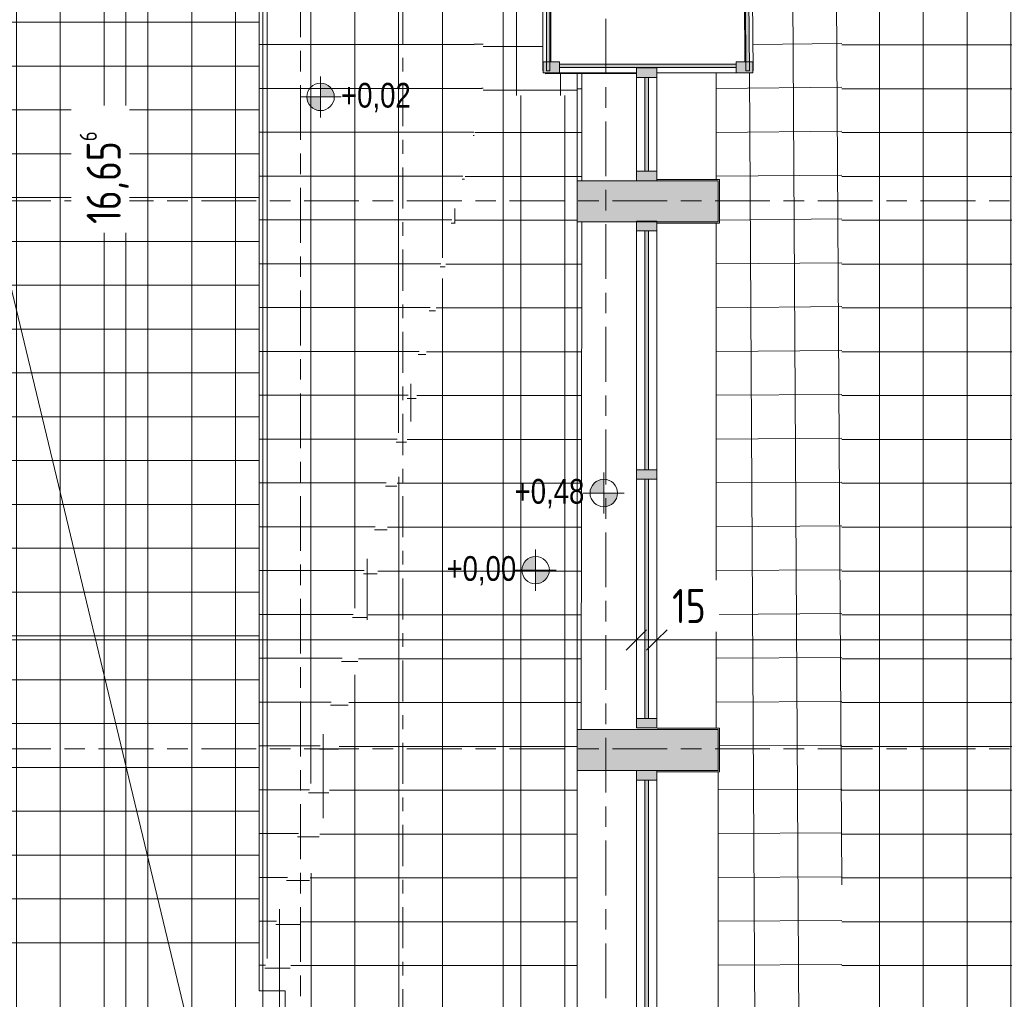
# Model space of a CAD drawing. Header units: metres. Extents: x 2 to 165, y -54 to 869.
# Tile 48 of 106: x 52 to 59, y -10 to -3. Entities that reach past the tile are written whole.
import ezdxf

# ---------------------------------------------------------------- set-up
doc = ezdxf.new("R2010")
doc.units = ezdxf.units.M
doc.linetypes.add('_Rasterlinie_', pattern=[0.75, 0.4, -0.1, 0.15, -0.1])
doc.linetypes.add('_Schnittlinie_', pattern=[0.6, 0.3, -0.1, 0.1, -0.1])
for name, color, linetype, lineweight in [('A_Bem', 7, 'Continuous', 5), ('A_Bem-100', 7, 'Continuous', 5), ('A_Fassade', 113, 'Continuous', 5), ('A_Geschossdecken', 7, 'Continuous', 5), ('A_Geschossdecken_Oberflächenschraffur', 7, 'Continuous', 5), ('A_Hoehenkoten', 124, 'Continuous', 5), ('A_Linien', 5, 'Continuous', 9), ('A_Raster', 128, 'Continuous', 5), ('A_Symbol-S_A', 172, 'Continuous', 5), ('A_Wand', 244, 'Continuous', 5)]:
    doc.layers.add(name, color=color, linetype=linetype, lineweight=lineweight)
doc.styles.add('Arial', font='arial.ttf', dxfattribs={"width": 0.8, "height": 0.18})
doc.styles.add('ISOCPEUR', font='isocpeur.ttf', dxfattribs={"width": 0.8, "height": 0.25})
doc.dimstyles.new('BLB-Standard_2_5_Aussen_maskiert_1', dxfattribs={"dimscale": 0.3048, "dimtxt": 0.248995, "dimasz": 0.492126, "dimexe": 1.32874, "dimexo": 0.0625, "dimgap": 0.032808, "dimtad": 1, "dimrnd": 0.001, "dimzin": 0, "dimdsep": 46, "dimtxsty": 'ISOCPEUR', "dimblk1": 'OBLIQUE', "dimblk2": 'OBLIQUE', "dimsah": 1, "dimcen": 0.09, "dimdle": 0.164042, "dimazin": 0, "dimtfac": 1, "dimtdec": 4, "dimtix": 1, "dimtmove": 0, "dimatfit": 3, "dimfxl": 1.32874, "dimfxlon": 1, "dimtvp": 1, "dimtfill": 1, "dimtolj": 1, "dimtzin": 0, "dimarcsym": 2})
doc.dimstyles.new('BLB-Standard_2_5_Aussen_maskiert_2', dxfattribs={"dimscale": 0.3048, "dimtxt": 0.248995, "dimasz": 0.492126, "dimexe": 1.32874, "dimexo": 0.0625, "dimgap": 0.032808, "dimtad": 1, "dimdec": 1, "dimlfac": 100, "dimrnd": 0.1, "dimdsep": 46, "dimtxsty": 'ISOCPEUR', "dimblk1": 'OBLIQUE', "dimblk2": 'OBLIQUE', "dimsah": 1, "dimcen": 0.09, "dimdle": 0.164042, "dimazin": 0, "dimtfac": 1, "dimtdec": 4, "dimtix": 1, "dimtmove": 2, "dimatfit": 3, "dimfxl": 1.32874, "dimfxlon": 1, "dimtvp": 1, "dimtfill": 1, "dimtolj": 1, "dimtzin": 0, "dimarcsym": 2})
pattern_1 = [(0, (56.97275, 0.014), (0, 0.32), []), (90, (56.97275, 0.014), (-0.32, 2e-17), [])]
pattern_2 = [(0, (56.97275, 0.166), (0, 0.32), []), (90, (56.97275, 0.166), (-0.32, 2e-17), [])]
pattern_3 = [(0, (57.13075, 0), (0, 0.32), []), (90, (57.13075, 0), (-0.319, 2e-17), [])]
pattern_4 = [(0, (56.97275, -0.02), (0, 0.32), []), (90, (56.97275, -0.02), (-0.32, 2e-17), [])]
pattern_5 = [(0.002, (56.88275, 0.003), (-1.1e-05, 0.32), []), (90, (56.88275, 0.003), (-0.32, 2e-17), [])]
pattern_6 = [(0, (56.88375, 0), (0, 0.32), []), (90, (56.88375, 0), (-0.32, 2e-17), [])]
pattern_7 = [(0.003, (56.90375, 0.006), (-1.7e-05, 0.32), []), (90, (56.90375, 0.006), (-0.32, 2e-17), [])]
pattern_8 = [(0, (57.04675, 0), (0, 0.32), []), (90, (57.04675, 0), (-0.32, 2e-17), [])]
pattern_9 = [(0, (56.83275, 0), (0, 0.32), []), (90, (56.83275, 0), (-0.32, 2e-17), [])]
pattern_10 = [(0, (56.97975, -0.001), (0, 0.32), []), (90, (56.97975, -0.001), (-0.32, 2e-17), [])]
pattern_11 = [(0, (56.87175, 0), (0, 0.32), []), (90, (56.87175, 0), (-0.32, 2e-17), [])]
pattern_12 = [(0, (56.87275, 0), (0, 0.32), []), (90, (56.87275, 0), (-0.32, 2e-17), [])]

# ---------------------------------------------------------------- blocks, each defined once
blk = doc.blocks.new('FP_7-AB- E0-  OK FFB')
at = {"layer": 'A_Geschossdecken_Oberflächenschraffur'}
for p, q in [((-1.4688, -3.2478), (-1.4689, -1.0146)), ((-1.4688, -3.2478), (-1.4689, -1.0146)), ((-1.7136, -2.8903), (-1.2779, -2.8903)), ((-1.7136, -2.8903), (-1.2779, -2.8903)), ((-1.1491, -3.2478), (-1.1491, -3.0904)), ((-1.1491, -3.2478), (-1.1491, -3.0904)), ((-1.7136, -3.2103), (-1.0281, -3.2103)), ((-1.7136, -3.2103), (-1.0281, -3.2103))]:
    blk.add_line(p, q, dxfattribs=at)
blk = doc.blocks.new('System Panel - Glazed center-8069933-AB- E0-  OK FFB')
at = {"layer": 'A_Fassade', "lineweight": 9}
blk.add_hatch(color=253, dxfattribs=at).paths.add_polyline_path([(0.3424, 0.0125), (-0.3424, 0.0125), (-0.3424, -0.0125), (0.3424, -0.0125)], flags=0)
at = {"layer": 'A_Fassade', "color": 250, "lineweight": 9}
for p, q in [((0.3424, 0.0125), (-0.3424, 0.0125)), ((-0.3424, 0.0125), (-0.3424, -0.0125)), ((0.3424, -0.0125), (0.3424, 0.0125)), ((-0.3424, -0.0125), (0.3424, -0.0125))]:
    blk.add_line(p, q, dxfattribs=at)
blk = doc.blocks.new('Rectangular Mullion - 70mm x 160mm-8069836-AB- E0-  OK FFB')
at = {"layer": 'A_Fassade', "lineweight": 9}
blk.add_hatch(color=253, dxfattribs=at).paths.add_polyline_path([(0, -0.075), (-0.07, -0.075), (-0.07, 0.075), (0, 0.075), (0, 0.0607)], flags=0)
at = {"layer": 'A_Fassade', "color": 250, "lineweight": 9}
for p, q in [((-0.07, 0.075), (0, 0.075)), ((-0.07, -0.075), (-0.07, 0.075)), ((0, 0.075), (0, -0.075)), ((0, -0.075), (-0.07, -0.075))]:
    blk.add_line(p, q, dxfattribs=at)
blk = doc.blocks.new('Rectangular Mullion - 70mm x 160mm-8069837-AB- E0-  OK FFB')
at = {"layer": 'A_Fassade', "lineweight": 9}
blk.add_hatch(color=253, dxfattribs=at).paths.add_polyline_path([(-0.07, 0.075), (-0.07, -0.075), (0, -0.075), (0, 0.075)], flags=0)
at = {"layer": 'A_Fassade', "color": 250, "lineweight": 9}
for p, q in [((0, 0.075), (-0.07, 0.075)), ((-0.07, 0.075), (-0.07, -0.075)), ((0, -0.075), (0, 0.075)), ((-0.07, -0.075), (0, -0.075))]:
    blk.add_line(p, q, dxfattribs=at)
blk = doc.blocks.new('Rectangular Mullion - 70mm x 160mm-8069936-AB- E0-  OK FFB')
at = {"layer": 'A_Fassade', "color": 250, "lineweight": 9}
for p, q in [((-0.5944, -3.8017), (-0.5944, -3.1169)), ((-0.4444, -3.1169), (-0.4444, -3.8017))]:
    blk.add_line(p, q, dxfattribs=at)
blk = doc.blocks.new('System Panel - Glazed center-8069937-AB- E0-  OK FFB')
at = {"layer": 'A_Fassade', "lineweight": 9}
blk.add_hatch(color=253, dxfattribs=at).paths.add_polyline_path([(0.8725, 0.0125), (-0.8725, 0.0125), (-0.8725, -0.0125), (0.8725, -0.0125)], flags=0)
at = {"layer": 'A_Fassade', "color": 250, "lineweight": 9}
for p, q in [((0.8725, 0.0125), (-0.8725, 0.0125)), ((-0.8725, 0.0125), (-0.8725, -0.0125)), ((0.8725, -0.0125), (0.8725, 0.0125)), ((-0.8725, -0.0125), (0.8725, -0.0125))]:
    blk.add_line(p, q, dxfattribs=at)
blk = doc.blocks.new('Rectangular Mullion - 70mm x 160mm-8069826-AB- E0-  OK FFB')
at = {"layer": 'A_Fassade', "lineweight": 9}
blk.add_hatch(color=253, dxfattribs=at).paths.add_polyline_path([(0, -0.075), (-0.07, -0.075), (-0.07, 0.075), (0, 0.075), (0, 0.0607)], flags=0)
at = {"layer": 'A_Fassade', "color": 250, "lineweight": 9}
for p, q in [((-0.07, 0.075), (0, 0.075)), ((-0.07, -0.075), (-0.07, 0.075)), ((0, 0.075), (0, -0.075)), ((0, -0.075), (-0.07, -0.075))]:
    blk.add_line(p, q, dxfattribs=at)
blk = doc.blocks.new('Rectangular Mullion - 70mm x 160mm-8069827-AB- E0-  OK FFB')
at = {"layer": 'A_Fassade', "lineweight": 9}
blk.add_hatch(color=253, dxfattribs=at).paths.add_polyline_path([(-0.07, -0.075), (0, -0.075), (0, 0.075), (-0.07, 0.075), (-0.07, 0.0607)], flags=0)
at = {"layer": 'A_Fassade', "color": 250, "lineweight": 9}
for p, q in [((0, 0.075), (-0.07, 0.075)), ((-0.07, 0.075), (-0.07, -0.075)), ((0, -0.075), (0, 0.075)), ((-0.07, -0.075), (0, -0.075))]:
    blk.add_line(p, q, dxfattribs=at)
blk = doc.blocks.new('Rectangular Mullion - 70mm x 160mm-8069829-AB- E0-  OK FFB')
at = {"layer": 'A_Fassade', "color": 250, "lineweight": 9}
for p, q in [((-0.5944, 0.2066), (-0.5944, 1.9516)), ((-0.4444, 1.9516), (-0.4444, 0.2066))]:
    blk.add_line(p, q, dxfattribs=at)
blk = doc.blocks.new('Rectangular Mullion - 70mm x 160mm-8069830-AB- E0-  OK FFB')
at = {"layer": 'A_Fassade', "lineweight": 9}
blk.add_hatch(color=253, dxfattribs=at).paths.add_polyline_path([(0.035, -0.075), (-0.035, -0.075), (-0.035, 0.075), (0.035, 0.075), (0.035, 0.0607)], flags=0)
at = {"layer": 'A_Fassade', "color": 250, "lineweight": 9}
for p, q in [((-0.035, 0.075), (0.035, 0.075)), ((-0.035, -0.075), (-0.035, 0.075)), ((0.035, 0.075), (0.035, -0.075)), ((0.035, -0.075), (-0.035, -0.075))]:
    blk.add_line(p, q, dxfattribs=at)
blk = doc.blocks.new('Rectangular Mullion - 70mm x 160mm-8069832-AB- E0-  OK FFB')
at = {"layer": 'A_Fassade', "color": 250, "lineweight": 9}
for p, q in [((-0.5944, 2.0216), (-0.5944, 3.7666)), ((-0.4444, 3.7666), (-0.4444, 2.0216))]:
    blk.add_line(p, q, dxfattribs=at)
blk = doc.blocks.new('Rectangular Mullion - 80mm x 120mm-8070340-AB- E0-  OK FFB')
at = {"layer": 'A_Fassade', "lineweight": 9}
blk.add_hatch(color=253, dxfattribs=at).paths.add_polyline_path([(0, -0.0125), (0, 0.0675), (-0.12, 0.0675), (-0.12, -0.0125)], flags=0)
at = {"layer": 'A_Fassade', "color": 250, "lineweight": 9}
for p, q in [((0, 0.0675), (-0.12, 0.0675)), ((-0.12, 0.0675), (-0.12, -0.0125)), ((0, -0.0125), (0, 0.0675)), ((-0.12, -0.0125), (0, -0.0125))]:
    blk.add_line(p, q, dxfattribs=at)
blk = doc.blocks.new('System Panel - Glazed-8070346-AB- E0-  OK FFB')
at = {"layer": 'A_Fassade', "lineweight": 9}
blk.add_hatch(color=253, dxfattribs=at).paths.add_polyline_path([(1.0541, -0.0495), (1.0541, -0.0245), (-1.0541, -0.0245), (-1.0541, -0.0495)], flags=0)
at = {"layer": 'A_Fassade', "color": 250, "lineweight": 9}
for p, q in [((1.0541, -0.0245), (-1.0541, -0.0245)), ((-1.0541, -0.0245), (-1.0541, -0.0495)), ((-1.0541, -0.0495), (1.0541, -0.0495)), ((1.0541, -0.0495), (1.0541, -0.0245))]:
    blk.add_line(p, q, dxfattribs=at)
blk = doc.blocks.new('System Panel - Glazed-8070347-AB- E0-  OK FFB')
at = {"layer": 'A_Fassade', "lineweight": 9}
blk.add_hatch(color=253, dxfattribs=at).paths.add_polyline_path([(-0.6452, -0.0245), (-0.6452, -0.0495), (0.6452, -0.0495), (0.6452, -0.0245), (0.0699, -0.0245)], flags=0)
at = {"layer": 'A_Fassade', "color": 250, "lineweight": 9}
for p, q in [((0.6452, -0.0245), (-0.6452, -0.0245)), ((-0.6452, -0.0245), (-0.6452, -0.0495)), ((-0.6452, -0.0495), (0.6452, -0.0495)), ((0.6452, -0.0495), (0.6452, -0.0245))]:
    blk.add_line(p, q, dxfattribs=at)
blk = doc.blocks.new('Rectangular Mullion - 80mm x 120mm-8070349-AB- E0-  OK FFB')
at = {"layer": 'A_Fassade', "lineweight": 9}
blk.add_hatch(color=253, dxfattribs=at).paths.add_polyline_path([(-0.12, -0.0125), (-0.12, 0.0675), (0, 0.0675), (0, -0.0125)], flags=0)
at = {"layer": 'A_Fassade', "color": 250, "lineweight": 9}
for p, q in [((-0.12, 0.0675), (0, 0.0675)), ((-0.12, -0.0125), (-0.12, 0.0675)), ((0, 0.0675), (0, -0.0125)), ((0, -0.0125), (-0.12, -0.0125))]:
    blk.add_line(p, q, dxfattribs=at)
blk = doc.blocks.new('System Panel - Glazed-8070350-AB- E0-  OK FFB')
at = {"layer": 'A_Fassade', "lineweight": 9}
blk.add_hatch(color=253, dxfattribs=at).paths.add_polyline_path([(-1.0494, -0.0495), (1.0494, -0.0495), (1.0494, -0.0245), (-1.0494, -0.0245)], flags=0)
at = {"layer": 'A_Fassade', "color": 250, "lineweight": 9}
for p, q in [((1.0494, -0.0245), (-1.0494, -0.0245)), ((-1.0494, -0.0245), (-1.0494, -0.0495)), ((-1.0494, -0.0495), (1.0494, -0.0495)), ((1.0494, -0.0495), (1.0494, -0.0245))]:
    blk.add_line(p, q, dxfattribs=at)
blk = doc.blocks.new('Rectangular Mullion - 60mm x 60mm-8070351-AB- E0-  OK FFB')
at = {"layer": 'A_Fassade', "color": 250, "lineweight": 9}
for p, q in [((0.242, -0.9613), (0.2445, -0.9612)), ((0.2445, -0.9612), (0.2574, -3.0694)), ((0.197, -3.0019), (0.1849, -1.0291)), ((0.2574, -3.0694), (0.2549, -3.0694))]:
    blk.add_line(p, q, dxfattribs=at)
blk = doc.blocks.new('Rectangular Mullion - 60mm x 60mm 2-8070352-AB- E0-  OK FFB')
at = {"layer": 'A_Fassade', "color": 250, "lineweight": 9}
for p, q in [((-0.5944, -3.0819), (-1.1554, -3.0819)), ((0.1349, -3.0819), (-0.4444, -3.0819))]:
    blk.add_line(p, q, dxfattribs=at)
blk = doc.blocks.new('Rectangular Mullion - 60mm x 60mm-8070353-AB- E0-  OK FFB')
at = {"layer": 'A_Fassade', "color": 250, "lineweight": 9}
for p, q in [((-1.2779, -0.9706), (-1.2754, -0.9706)), ((-1.2779, -3.0694), (-1.2779, -0.9706)), ((-1.2179, -1.0377), (-1.2179, -3.0019)), ((-1.2754, -3.0694), (-1.2779, -3.0694))]:
    blk.add_line(p, q, dxfattribs=at)
blk = doc.blocks.new('FP_60-AB- E0-  OK FFB')
at = {"layer": 'A_Geschossdecken_Oberflächenschraffur'}
for p, q in [((0.9051, -9.0106), (0.8581, -1.0057)), ((0.9051, -9.0106), (0.8581, -1.0057)), ((0.615, -14.0569), (0.5384, -1.0095)), ((0.615, -14.0569), (0.5384, -1.0095)), ((0.2562, -2.8753), (0.9051, -2.8688)), ((0.2562, -2.8753), (0.9051, -2.8688)), ((0.2952, -14.0569), (0.2308, -3.0822)), ((0.2952, -14.0569), (0.2308, -3.0822)), ((-0.0127, -3.1979), (0.9051, -3.1889)), ((-0.0127, -3.1979), (0.9051, -3.1889)), ((-0.0127, -3.5179), (0.9051, -3.5091)), ((-0.0127, -3.5179), (0.9051, -3.5091)), ((-0.0127, -3.8378), (0.9051, -3.8293)), ((-0.0127, -3.8378), (0.9051, -3.8293)), ((0.0123, -4.1575), (0.9051, -4.1495)), ((0.0123, -4.1575), (0.9051, -4.1495)), ((-0.0127, -4.4776), (0.9051, -4.4697)), ((-0.0127, -4.4776), (0.9051, -4.4697)), ((-0.0127, -4.7975), (0.9051, -4.7898)), ((-0.0127, -4.7975), (0.9051, -4.7898)), ((-0.0127, -5.1174), (0.9051, -5.11)), ((-0.0127, -5.1174), (0.9051, -5.11)), ((-0.0127, -5.4373), (0.9051, -5.4302)), ((-0.0127, -5.4373), (0.9051, -5.4302)), ((-0.0127, -5.7572), (0.9051, -5.7504)), ((-0.0127, -5.7572), (0.9051, -5.7504)), ((-0.0127, -6.0772), (0.9051, -6.0705)), ((-0.0127, -6.0772), (0.9051, -6.0705)), ((-0.0127, -6.3971), (0.9051, -6.3907)), ((-0.0127, -6.3971), (0.9051, -6.3907)), ((-0.0127, -6.717), (0.9051, -6.7109)), ((-0.0127, -6.717), (0.9051, -6.7109)), ((-0.0127, -7.0369), (0.9051, -7.0311)), ((-0.0127, -7.0369), (0.9051, -7.0311)), ((-0.0127, -7.3568), (0.9051, -7.3513)), ((-0.0127, -7.3568), (0.9051, -7.3513)), ((-0.0127, -7.6767), (0.9051, -7.6714)), ((-0.0127, -7.6767), (0.9051, -7.6714)), ((0.0123, -7.9965), (0.9051, -7.9916)), ((0.0123, -7.9965), (0.9051, -7.9916)), ((0.0023, -8.3165), (0.9051, -8.3118)), ((0.0023, -8.3165), (0.9051, -8.3118)), ((0.0023, -8.6364), (0.9051, -8.632)), ((0.0023, -8.6364), (0.9051, -8.632)), ((0.0023, -8.9563), (0.9051, -8.9521)), ((0.0023, -8.9563), (0.9051, -8.9521)), ((0.0023, -9.2762), (0.9051, -9.2723)), ((0.0023, -9.2762), (0.9051, -9.2723)), ((0.0023, -9.5961), (0.9051, -9.5925)), ((0.0023, -9.5961), (0.9051, -9.5925))]:
    blk.add_line(p, q, dxfattribs=at)
blk = doc.blocks.new('Höhenkoten - Kreuz gefüllt-6114407-AB- E0-  OK FFB')
at = {"layer": 'A_Hoehenkoten'}
h = blk.add_hatch(color=256, dxfattribs=at)
edge = h.paths.add_edge_path(flags=0)
edge.add_line((0.001, 0.0014), (0, 0.0014))
edge.add_line((0, 0.0014), (0, 0.0024))
edge.add_arc((0, 0.0014), 0.001, 0, 90, ccw=False)
h = blk.add_hatch(color=256, dxfattribs=at)
edge = h.paths.add_edge_path(flags=0)
edge.add_line((-0.001, 0.0014), (0, 0.0014))
edge.add_line((0, 0.0014), (0, 0.0004))
edge.add_arc((0, 0.0014), 0.001, 180, 270, ccw=False)
for p, q in [((0, 0.0029), (0, -0.0001)), ((0, 0.0014), (0, 0.0024)), ((0, 0.0024), (0, 0.0014)), ((0, 0.0024), (0, 0.0014)), ((0, 0.0014), (0, 0.0024)), ((-0.0015, 0.0014), (0.0015, 0.0014)), ((-0.001, 0.0014), (0, 0.0014)), ((0, 0.0014), (-0.001, 0.0014)), ((0, 0.0014), (-0.001, 0.0014)), ((-0.001, 0.0014), (0, 0.0014)), ((0.001, 0.0014), (0, 0.0014)), ((0, 0.0014), (0, 0.0004)), ((0, 0.0004), (0, 0.0014)), ((0, 0.0014), (0.001, 0.0014)), ((0, 0.0014), (0.001, 0.0014)), ((0.001, 0.0014), (0, 0.0014)), ((0, 0.0014), (0, 0.0004)), ((0, 0.0004), (0, 0.0014))]:
    blk.add_line(p, q, dxfattribs=at)
for start, end in [(90, 180), (90, 180), (360, 90), (360, 90), (180, 270), (180, 270), (270, 0), (270, 360)]:
    blk.add_arc((0, 0.0014), 0.001, start, end, dxfattribs=at)
blk = doc.blocks.new('DIMBLOCK159-AB- E0-  OK FFB')
at = {"layer": 'A_Bem-100', "lineweight": 9}
for p, q in [((52.6516, 4.4755), (52.5766, 4.5505)), ((52.6516, 4.4755), (52.7266, 4.4005)), ((52.6516, -12.1806), (52.5766, -12.1056)), ((52.6516, -12.1806), (52.7266, -12.2556))]:
    blk.add_line(p, q, dxfattribs=at)
at = {"layer": 'A_Bem-100'}
for p, q in [((53.0566, 4.4755), (52.2466, 4.4755)), ((52.6516, 4.4755), (52.6516, -12.1806)), ((52.6516, 4.4755), (53.0566, 4.4755)), ((53.0566, -12.1806), (52.2466, -12.1806)), ((52.6516, -12.1806), (53.0566, -12.1806))]:
    blk.add_line(p, q, dxfattribs=at)
at = {"layer": 'A_Bem-100', "color": 0, "insert": (52.315, -4.1862), "char_height": 0.25, "width": 0.800716, "attachment_point": 1, "rotation": 90, "line_spacing_factor": 1.149209, "style": 'ISOCPEUR', "bg_fill": 3, "box_fill_scale": 1.25, "bg_fill_color": 256, "bg_fill_true_color": 13158600, "bg_fill_transparency": 0}
blk.add_mtext('16,65\\A2\\H0.5x;\\S6^  ;\\H2x;', dxfattribs=at)
blk = doc.blocks.new('_Oblique')
at = {"color": 0, "linetype": 'ByBlock', "lineweight": -2}
blk.add_line((-0.5, -0.5), (0.5, 0.5), dxfattribs=at)
blk = doc.blocks.new('DIMBLOCK164-AB- E0-  OK FFB')
at = {"layer": 'A_Bem-100'}
for p, q in [((43.3169, -6.8183), (43.3169, -7.6283)), ((43.3169, -7.2233), (43.3169, -6.8183)), ((56.3783, -6.8183), (56.3783, -7.6283)), ((56.3783, -7.2233), (56.3783, -6.8183)), ((43.3169, -7.2233), (56.3783, -7.2233))]:
    blk.add_line(p, q, dxfattribs=at)
at = {"layer": 'A_Bem-100', "lineweight": 9}
for p, q in [((43.3169, -7.2233), (43.3919, -7.1483)), ((56.3783, -7.2233), (56.4533, -7.1483)), ((43.3169, -7.2233), (43.2419, -7.2983)), ((56.3783, -7.2233), (56.3033, -7.2983))]:
    blk.add_line(p, q, dxfattribs=at)
at = {"layer": 'A_Bem-100', "color": 0, "insert": (49.5264, -6.8867), "char_height": 0.25, "width": 0.770839, "attachment_point": 1, "line_spacing_factor": 1.149209, "style": 'ISOCPEUR', "bg_fill": 3, "box_fill_scale": 1.25, "bg_fill_color": 256, "bg_fill_true_color": 13158600, "bg_fill_transparency": 0}
blk.add_mtext('13,06\\A2\\H0.5x;\\S1^  ;\\H2x;', dxfattribs=at)
blk = doc.blocks.new('DIMBLOCK165-AB- E0-  OK FFB')
at = {"layer": 'A_Bem-100'}
for p, q in [((56.3783, -6.8183), (56.3783, -7.6283)), ((56.3783, -7.2233), (56.3783, -6.8183)), ((56.5283, -6.8183), (56.5283, -7.6283)), ((56.5283, -7.2233), (56.5283, -6.8183)), ((56.3783, -7.2233), (56.5283, -7.2233))]:
    blk.add_line(p, q, dxfattribs=at)
at = {"layer": 'A_Bem-100', "lineweight": 9}
for p, q in [((56.3783, -7.2233), (56.4533, -7.1483)), ((56.5283, -7.2233), (56.6033, -7.1483)), ((56.3783, -7.2233), (56.3033, -7.2983)), ((56.5283, -7.2233), (56.4533, -7.2983))]:
    blk.add_line(p, q, dxfattribs=at)
at = {"layer": 'A_Bem-100', "color": 0, "insert": (56.6392, -6.8503), "char_height": 0.25, "width": 0.280848, "attachment_point": 1, "line_spacing_factor": 1.149209, "style": 'ISOCPEUR', "bg_fill": 3, "box_fill_scale": 1.25, "bg_fill_color": 256, "bg_fill_true_color": 13158600, "bg_fill_transparency": 0}
blk.add_mtext('15', dxfattribs=at)
blk = doc.blocks.new('DIMBLOCK166-AB- E0-  OK FFB')
at = {"layer": 'A_Bem-100'}
for p, q in [((56.5283, -6.8183), (56.5283, -7.6283)), ((56.5283, -7.2233), (56.5283, -6.8183)), ((79.4442, -6.8183), (79.4442, -7.6283)), ((79.4442, -7.2233), (79.4442, -6.8183)), ((56.5283, -7.2233), (79.4942, -7.2233))]:
    blk.add_line(p, q, dxfattribs=at)
at = {"layer": 'A_Bem-100', "lineweight": 9}
for p, q in [((56.5283, -7.2233), (56.6033, -7.1483)), ((79.4442, -7.2233), (79.5192, -7.1483)), ((56.5283, -7.2233), (56.4533, -7.2983)), ((79.4442, -7.2233), (79.3692, -7.2983))]:
    blk.add_line(p, q, dxfattribs=at)
at = {"layer": 'A_Bem-100', "color": 0, "insert": (67.6526, -6.8867), "char_height": 0.25, "width": 0.800716, "attachment_point": 1, "line_spacing_factor": 1.149209, "style": 'ISOCPEUR', "bg_fill": 3, "box_fill_scale": 1.25, "bg_fill_color": 256, "bg_fill_true_color": 13158600, "bg_fill_transparency": 0}
blk.add_mtext('22,91\\A2\\H0.5x;\\S6^  ;\\H2x;', dxfattribs=at)
blk = doc.blocks.new('DIMBLOCK167-AB- E0-  OK FFB')
at = {"layer": 'A_Bem-100', "lineweight": 9}
for p, q in [((53.6516, 10.4269), (53.5766, 10.5019)), ((53.6516, 10.4269), (53.7266, 10.3519)), ((53.6516, -14.8934), (53.5766, -14.8184)), ((53.6516, -14.8934), (53.7266, -14.9684))]:
    blk.add_line(p, q, dxfattribs=at)
at = {"layer": 'A_Bem-100'}
for p, q in [((53.2466, 10.4269), (54.0566, 10.4269)), ((53.6516, 10.4269), (53.2466, 10.4269)), ((53.6516, -14.9434), (53.6516, 10.4769)), ((53.2466, -14.8934), (54.0566, -14.8934)), ((53.6516, -14.8934), (53.2466, -14.8934))]:
    blk.add_line(p, q, dxfattribs=at)
at = {"layer": 'A_Bem-100', "color": 0, "insert": (53.315, -2.542), "char_height": 0.25, "width": 0.740961, "attachment_point": 1, "rotation": 90, "line_spacing_factor": 1.149209, "style": 'ISOCPEUR', "bg_fill": 3, "box_fill_scale": 1.25, "bg_fill_color": 256, "bg_fill_true_color": 13158600, "bg_fill_transparency": 0}
blk.add_mtext('25,32', dxfattribs=at)

msp = doc.modelspace()

# ---------------------------------------------------------------- hatches: boundary and pattern name
at = {"layer": 'A_Geschossdecken_Oberflächenschraffur'}
h = msp.add_hatch(dxfattribs=at)
h.set_pattern_fill('FP_284', color=256, style=0, pattern_type=2)
h.set_pattern_definition(pattern_10)
h.paths.add_polyline_path([(56.3783, -4.1723), (56.3783, -4.1717), (56.3629, -4.1723)], flags=0)
h.paths.add_polyline_path([(56.4408, -0.1817), (56.4678, -0.1817), (56.468, -0.1717), (56.4038, -0.1717), (56.4038, -0.1817)], flags=0)
h.paths.add_polyline_path([(56.5201, 8.1316), (56.6089, 8.1316), (56.6867, 12.7155), (56.5151, 11.8915), (56.5151, 11.8755), (56.5276, 11.8755), (56.5276, 10.9635), (56.5151, 10.9635), (56.5151, 10.1235), (56.5276, 10.1235), (56.5276, 8.1916), (56.5201, 8.1916)], flags=0)
h.paths.add_polyline_path([(56.5026, 8.1916), (56.5026, 10.1235), (56.4983, 10.1235), (56.48, 8.1916)], flags=0)
h = msp.add_hatch(dxfattribs=at)
h.set_pattern_fill('FP_284', color=256, style=0, pattern_type=2)
h.set_pattern_definition(pattern_10)
h.paths.add_polyline_path([(56.3783, -4.1723), (56.3783, -4.1717), (56.3629, -4.1723)], flags=0)
h.paths.add_polyline_path([(56.4408, -0.1817), (56.4678, -0.1817), (56.468, -0.1717), (56.4038, -0.1717), (56.4038, -0.1817)], flags=0)
h.paths.add_polyline_path([(56.5201, 8.1316), (56.6089, 8.1316), (56.6867, 12.7155), (56.5151, 11.8915), (56.5151, 11.8755), (56.5276, 11.8755), (56.5276, 10.9635), (56.5151, 10.9635), (56.5151, 10.1235), (56.5276, 10.1235), (56.5276, 8.1916), (56.5201, 8.1916)], flags=0)
h.paths.add_polyline_path([(56.5026, 8.1916), (56.5026, 10.1235), (56.4983, 10.1235), (56.48, 8.1916)], flags=0)
h = msp.add_hatch(dxfattribs=at)
h.set_pattern_fill('FP_505', color=256, style=0, pattern_type=2)
h.set_pattern_definition(pattern_12)
h.paths.add_polyline_path([(59.5161, -13.9725), (59.5161, 12.0478), (57.8776, -1.0051), (59.5069, -13.8997)], flags=0)
h = msp.add_hatch(dxfattribs=at)
h.set_pattern_fill('FP_505', color=256, style=0, pattern_type=2)
h.set_pattern_definition(pattern_12)
h.paths.add_polyline_path([(59.5161, -13.9725), (59.5161, 12.0478), (57.8776, -1.0051), (59.5069, -13.8997)], flags=0)
h = msp.add_hatch(dxfattribs=at)
h.set_pattern_fill('FP_278', color=256, style=0, pattern_type=2)
h.set_pattern_definition(pattern_8)
h.paths.add_polyline_path([(55.9451, -13.5774), (56.0623, -12.1745), (55.9451, -12.1745)], flags=0)
h.paths.add_polyline_path([(55.9451, -7.8766), (55.9747, -7.8766), (55.9807, -4.1717), (55.9451, -4.1717), (55.9451, -6.014)], flags=0)
h.paths.add_polyline_path([(56.3159, -4.1722), (56.3159, -4.1717), (55.9807, -4.1717)], flags=0)
h.paths.add_polyline_path([(55.9747, -3.8717), (55.9807, -3.8717), (55.9807, -3.0895), (55.9451, -3.0897), (55.9451, -3.8717)], flags=0)
h.paths.add_polyline_path([(55.9451, -0.2184), (55.9607, -0.1717), (55.9451, -0.1717)], flags=0)
h.paths.add_polyline_path([(56.3159, 3.8299), (56.3159, 3.8316), (55.9733, 3.8316)], flags=0)
h.paths.add_polyline_path([(55.9533, 4.1316), (55.9533, 7.8316), (55.9451, 7.8316), (55.9451, 4.1316)], flags=0)
h.paths.add_polyline_path([(56.3159, 8.1316), (56.3159, 10.4144), (55.9451, 10.4144), (55.9451, 8.1316), (55.9533, 8.1316)], flags=0)
h.paths.add_polyline_path([(55.9451, 10.4944), (56.3159, 10.4944), (56.3159, 11.8932), (55.9451, 11.8964), (55.9451, 11.0686)], flags=0)
h = msp.add_hatch(dxfattribs=at)
h.set_pattern_fill('FP_278', color=256, style=0, pattern_type=2)
h.set_pattern_definition(pattern_8)
h.paths.add_polyline_path([(55.9451, -13.5774), (56.0623, -12.1745), (55.9451, -12.1745)], flags=0)
h.paths.add_polyline_path([(55.9451, -7.8766), (55.9747, -7.8766), (55.9807, -4.1717), (55.9451, -4.1717), (55.9451, -6.014)], flags=0)
h.paths.add_polyline_path([(56.3159, -4.1722), (56.3159, -4.1717), (55.9807, -4.1717)], flags=0)
h.paths.add_polyline_path([(55.9747, -3.8717), (55.9807, -3.8717), (55.9807, -3.0895), (55.9451, -3.0897), (55.9451, -3.8717)], flags=0)
h.paths.add_polyline_path([(55.9451, -0.2184), (55.9607, -0.1717), (55.9451, -0.1717)], flags=0)
h.paths.add_polyline_path([(56.3159, 3.8299), (56.3159, 3.8316), (55.9733, 3.8316)], flags=0)
h.paths.add_polyline_path([(55.9533, 4.1316), (55.9533, 7.8316), (55.9451, 7.8316), (55.9451, 4.1316)], flags=0)
h.paths.add_polyline_path([(56.3159, 8.1316), (56.3159, 10.4144), (55.9451, 10.4144), (55.9451, 8.1316), (55.9533, 8.1316)], flags=0)
h.paths.add_polyline_path([(55.9451, 10.4944), (56.3159, 10.4944), (56.3159, 11.8932), (55.9451, 11.8964), (55.9451, 11.0686)], flags=0)
h = msp.add_hatch(dxfattribs=at)
h.set_pattern_fill('FP_282', color=256, style=0, pattern_type=2)
h.set_pattern_definition(pattern_9)
h.paths.add_polyline_path([(56.3629, -4.1723), (56.3629, -4.1717), (56.3159, -4.1722)], flags=0)
h.paths.add_polyline_path([(56.3783, 3.8296), (56.3783, 3.8316), (56.3159, 3.8316), (56.3159, 3.8299)], flags=0)
h.paths.add_polyline_path([(56.3159, 8.1316), (56.4401, 8.1316), (56.4401, 8.1916), (56.48, 8.1916), (56.4983, 10.1235), (56.4551, 10.1235), (56.4551, 10.9635), (56.5026, 10.9635), (56.5026, 11.8755), (56.4551, 11.8755), (56.454, 11.892), (56.3159, 11.8932), (56.3159, 10.4944), (56.4527, 10.4944), (56.4527, 10.4144), (56.3159, 10.4144), (56.3159, 8.2215)], flags=0)
h = msp.add_hatch(dxfattribs=at)
h.set_pattern_fill('FP_282', color=256, style=0, pattern_type=2)
h.set_pattern_definition(pattern_9)
h.paths.add_polyline_path([(56.3629, -4.1723), (56.3629, -4.1717), (56.3159, -4.1722)], flags=0)
h.paths.add_polyline_path([(56.3783, 3.8296), (56.3783, 3.8316), (56.3159, 3.8316), (56.3159, 3.8299)], flags=0)
h.paths.add_polyline_path([(56.3159, 8.1316), (56.4401, 8.1316), (56.4401, 8.1916), (56.48, 8.1916), (56.4983, 10.1235), (56.4551, 10.1235), (56.4551, 10.9635), (56.5026, 10.9635), (56.5026, 11.8755), (56.4551, 11.8755), (56.454, 11.892), (56.3159, 11.8932), (56.3159, 10.4944), (56.4527, 10.4944), (56.4527, 10.4144), (56.3159, 10.4144), (56.3159, 8.2215)], flags=0)
h = msp.add_hatch(dxfattribs=at)
h.set_pattern_fill('FP_20', color=256, style=0, pattern_type=2)
h.set_pattern_definition(pattern_5)
h.paths.add_polyline_path([(53.6241, -9.7841), (55.2596, -3.2478), (53.6241, 5.9755), (53.6241, -9.5729)], flags=0)
h = msp.add_hatch(dxfattribs=at)
h.set_pattern_fill('FP_20', color=256, style=0, pattern_type=2)
h.set_pattern_definition(pattern_5)
h.paths.add_polyline_path([(53.6241, -9.7841), (55.2596, -3.2478), (53.6241, 5.9755), (53.6241, -9.5729)], flags=0)
h = msp.add_hatch(dxfattribs=at)
h.set_pattern_fill('FP_25', color=256, style=0, pattern_type=2)
h.set_pattern_definition(pattern_7)
h.paths.add_polyline_path([(55.2596, -3.2478), (55.2596, 5.6851), (53.6241, 5.9755), (55.2453, -3.1669)], flags=0)
h = msp.add_hatch(dxfattribs=at)
h.set_pattern_fill('FP_25', color=256, style=0, pattern_type=2)
h.set_pattern_definition(pattern_7)
h.paths.add_polyline_path([(55.2596, -3.2478), (55.2596, 5.6851), (53.6241, 5.9755), (55.2453, -3.1669)], flags=0)
h = msp.add_hatch(dxfattribs=at)
h.set_pattern_fill('FP_3', color=9, style=0, pattern_type=2)
h.set_pattern_definition(pattern_2)
h.paths.add_polyline_path([(53.6241, -9.6991), (53.6241, 4.4755), (45.6141, 4.4755), (45.6141, -9.6991), (53.0247, -9.6991)], flags=0)
h = msp.add_hatch(dxfattribs=at)
h.set_pattern_fill('FP_3', color=9, style=0, pattern_type=2)
h.set_pattern_definition(pattern_2)
h.paths.add_polyline_path([(53.6241, -9.6991), (53.6241, 4.4755), (45.6141, 4.4755), (45.6141, -9.6991), (53.0247, -9.6991)], flags=0)
h = msp.add_hatch(dxfattribs=at)
h.set_pattern_fill('FP_500', color=256, style=0, pattern_type=2)
h.set_pattern_definition(pattern_11)
h.paths.add_polyline_path([(57.8776, -14.0569), (59.5161, -13.9725), (57.8776, -1.0051), (57.8776, -14.055)], flags=0)
h = msp.add_hatch(dxfattribs=at)
h.set_pattern_fill('FP_500', color=256, style=0, pattern_type=2)
h.set_pattern_definition(pattern_11)
h.paths.add_polyline_path([(57.8776, -14.0569), (59.5161, -13.9725), (57.8776, -1.0051), (57.8776, -14.055)], flags=0)
h = msp.add_hatch(dxfattribs=at)
h.set_pattern_fill('FP_19', color=256, style=0, pattern_type=2)
h.set_pattern_definition(pattern_4)
h.paths.add_polyline_path([(53.8141, -9.7841), (55.2596, -3.2478), (53.6241, -9.7841)], flags=0)
h = msp.add_hatch(dxfattribs=at)
h.set_pattern_fill('FP_19', color=256, style=0, pattern_type=2)
h.set_pattern_definition(pattern_4)
h.paths.add_polyline_path([(53.8141, -9.7841), (55.2596, -3.2478), (53.6241, -9.7841)], flags=0)
h = msp.add_hatch(dxfattribs=at)
h.set_pattern_fill('FP_21', color=256, style=0, pattern_type=2)
h.set_pattern_definition(pattern_6)
h.paths.add_polyline_path([(55.2596, -12.1806), (55.2596, -3.2478), (53.8141, -9.7841), (53.8141, -10.5564), (54.8392, -11.7082)], flags=0)
h = msp.add_hatch(dxfattribs=at)
h.set_pattern_fill('FP_21', color=256, style=0, pattern_type=2)
h.set_pattern_definition(pattern_6)
h.paths.add_polyline_path([(55.2596, -12.1806), (55.2596, -3.2478), (53.8141, -9.7841), (53.8141, -10.5564), (54.8392, -11.7082)], flags=0)
h = msp.add_hatch(dxfattribs=at)
h.set_pattern_fill('FP_9', color=256, style=0, pattern_type=2)
h.set_pattern_definition(pattern_3)
h.paths.add_polyline_path([(55.2597, -12.1806), (55.9451, -12.1806), (55.9451, -3.2478), (55.2596, -3.2478), (55.2596, -12.1806)], flags=0)
h = msp.add_hatch(dxfattribs=at)
h.set_pattern_fill('FP_9', color=256, style=0, pattern_type=2)
h.set_pattern_definition(pattern_3)
h.paths.add_polyline_path([(55.2597, -12.1806), (55.9451, -12.1806), (55.9451, -3.2478), (55.2596, -3.2478), (55.2596, -12.1806)], flags=0)
h = msp.add_hatch(dxfattribs=at)
h.set_pattern_fill('FP_2', color=9, style=0, pattern_type=2)
h.set_pattern_definition(pattern_1)
h.paths.add_polyline_path([(45.6168, -12.1806), (52.6027, -12.1806), (53.6241, -11.1685), (53.6241, -10.5564), (53.8141, -10.5564), (53.8141, -9.7841), (53.6241, -9.7841), (53.6241, -9.6991), (45.6141, -9.6991), (45.6141, -9.7797), (45.4041, -9.7797), (45.4041, -10.5534), (45.6141, -10.5534), (45.6141, -12.1806)], flags=0)
h = msp.add_hatch(dxfattribs=at)
h.set_pattern_fill('FP_2', color=9, style=0, pattern_type=2)
h.set_pattern_definition(pattern_1)
h.paths.add_polyline_path([(45.6168, -12.1806), (52.6027, -12.1806), (53.6241, -11.1685), (53.6241, -10.5564), (53.8141, -10.5564), (53.8141, -9.7841), (53.6241, -9.7841), (53.6241, -9.6991), (45.6141, -9.6991), (45.6141, -9.7797), (45.4041, -9.7797), (45.4041, -10.5534), (45.6141, -10.5534), (45.6141, -12.1806)], flags=0)
at = {"layer": 'A_Wand'}
for points in [[(56.9751, -4.1717), (56.9751, -3.8717), (55.9451, -3.8717), (55.9451, -4.1717), (56.3926, -4.1717)], [(56.9751, -8.1766), (56.9751, -7.8766), (55.9451, -7.8766), (55.9451, -8.1766), (56.3926, -8.1766)]]:
    msp.add_hatch(color=8, dxfattribs=at).paths.add_polyline_path(points, flags=0)

# ---------------------------------------------------------------- linework, layer by layer
at = {"layer": 'A_Geschossdecken', "color": 253, "lineweight": 9}
for p, q in [((53.6241, -9.7841), (53.6241, 5.6755)), ((55.7155, -3.0819), (55.7156, -3.0911)), ((55.7156, -3.0911), (56.3783, -3.0871)), ((55.9451, -3.0897), (55.9451, -3.8717)), ((55.9807, -3.0895), (55.9807, -3.8717)), ((56.5283, -3.0862), (57.2106, -3.0822)), ((56.9601, -3.8617), (56.9601, -3.0837)), ((55.9451, -4.1717), (55.9451, -7.8766)), ((55.9807, -4.1717), (55.9747, -7.8766)), ((56.3783, -4.1723), (55.9807, -4.1717)), ((56.9601, -7.8666), (56.9601, -4.1817)), ((55.9451, -8.1766), (55.9451, -11.8745)), ((56.9751, -11.8645), (56.9751, -8.1866)), ((53.8141, -9.7841), (53.6241, -9.7841)), ((53.8141, -10.5564), (53.8141, -9.7841))]:
    msp.add_line(p, q, dxfattribs=at)
at = {"layer": 'A_Linien', "color": 10, "lineweight": 18}
for p, q in [((49.6191, 4.4755), (53.6241, -12.1848)), ((55.4051, 3.9816), (55.4051, -14.1184))]:
    msp.add_line(p, q, dxfattribs=at)
at = {"layer": 'A_Raster', "linetype": '_Rasterlinie_', "lineweight": 9}
for p, q in [((53.9267, -53.073), (53.9267, 37.0621)), ((88.1031, -4.0184), (15.5195, -4.0184)), ((88.1031, -8.0184), (15.5195, -8.0184))]:
    msp.add_line(p, q, dxfattribs=at)
at = {"layer": 'A_Symbol-S_A', "linetype": '_Schnittlinie_', "lineweight": 9}
msp.add_line((54.6744, -32.2734), (54.6744, 28.6584), dxfattribs=at)
at = {"layer": 'A_Wand', "color": 250, "lineweight": 9}
for p, q in [((56.9751, -3.8717), (55.9451, -3.8717)), ((55.9451, -3.8717), (55.9451, -4.1717)), ((56.5283, -3.8617), (56.9851, -3.8617)), ((56.9751, -4.1717), (56.9751, -3.8717)), ((56.9851, -3.8617), (56.9851, -4.1817)), ((55.9451, -4.1717), (56.9751, -4.1717)), ((56.9851, -4.1817), (56.5283, -4.1817)), ((56.9751, -7.8766), (55.9451, -7.8766)), ((55.9451, -7.8766), (55.9451, -8.1766)), ((56.5351, -7.8666), (56.9851, -7.8666)), ((56.5351, -7.8766), (56.5351, -7.8666)), ((56.9751, -8.1766), (56.9751, -7.8766)), ((56.9851, -7.8666), (56.9851, -8.1866)), ((55.9451, -8.1766), (56.9751, -8.1766)), ((56.9851, -8.1866), (56.5283, -8.1866))]:
    msp.add_line(p, q, dxfattribs=at)

# ---------------------------------------------------------------- block references
at = {"layer": 'A_Fassade', "color": 250, "lineweight": 9}
for name, p in [('Rectangular Mullion - 60mm x 60mm-8070353-AB- E0-  OK FFB', (56.9727, 0)), ('Rectangular Mullion - 60mm x 60mm-8070351-AB- E0-  OK FFB', (56.9727, 0)), ('Rectangular Mullion - 80mm x 120mm-8070340-AB- E0-  OK FFB', (57.2277, -3.0694)), ('Rectangular Mullion - 60mm x 60mm 2-8070352-AB- E0-  OK FFB', (56.9727, 0)), ('Rectangular Mullion - 70mm x 160mm-8069936-AB- E0-  OK FFB', (56.9727, 0)), ('Rectangular Mullion - 70mm x 160mm-8069832-AB- E0-  OK FFB', (56.9727, -8.0021)), ('Rectangular Mullion - 70mm x 160mm-8069829-AB- E0-  OK FFB', (56.9727, -8.0021)), ('Rectangular Mullion - 70mm x 160mm-8069832-AB- E0-  OK FFB', (56.9727, -12.0132))]:
    msp.add_blockref(name, p, dxfattribs=at)
for name, p, rotation in [('System Panel - Glazed-8070350-AB- E0-  OK FFB', (55.6974, -2.02), 89.99999999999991), ('System Panel - Glazed-8070346-AB- E0-  OK FFB', (57.2212, -2.0153), 270.3520808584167), ('System Panel - Glazed-8070347-AB- E0-  OK FFB', (56.4625, -3.0694), 180), ('Rectangular Mullion - 70mm x 160mm-8069837-AB- E0-  OK FFB', (56.4533, -3.0469), 89.99999999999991), ('System Panel - Glazed center-8069933-AB- E0-  OK FFB', (56.4533, -3.4593), 269.9999999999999), ('Rectangular Mullion - 70mm x 160mm-8069827-AB- E0-  OK FFB', (56.4533, -4.1655), 89.99999999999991), ('System Panel - Glazed center-8069937-AB- E0-  OK FFB', (56.4533, -5.108), 269.9999999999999), ('System Panel - Glazed center-8069937-AB- E0-  OK FFB', (56.4533, -6.923), 269.9999999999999), ('Rectangular Mullion - 70mm x 160mm-8069827-AB- E0-  OK FFB', (56.4533, -8.1766), 89.99999999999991), ('System Panel - Glazed center-8069937-AB- E0-  OK FFB', (56.4533, -9.1191), 269.9999999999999)]:
    msp.add_blockref(name, p, dxfattribs=dict(at, rotation=rotation))
at = {"layer": 'A_Fassade', "color": 250, "lineweight": 9, "extrusion": (0, 0, -1)}
msp.add_blockref('Rectangular Mullion - 80mm x 120mm-8070349-AB- E0-  OK FFB', (-55.6974, -3.0694), dxfattribs=at)
at = {"layer": 'A_Fassade', "color": 250, "lineweight": 9, "extrusion": (0, 0, -1), "rotation": 270.0000000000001}
for name, p in [('Rectangular Mullion - 70mm x 160mm-8069836-AB- E0-  OK FFB', (-56.4533, -3.8717)), ('Rectangular Mullion - 70mm x 160mm-8069830-AB- E0-  OK FFB', (-56.4533, -6.0155)), ('Rectangular Mullion - 70mm x 160mm-8069826-AB- E0-  OK FFB', (-56.4533, -7.8655))]:
    msp.add_blockref(name, p, dxfattribs=at)
at = {"layer": 'A_Geschossdecken', "color": 253, "lineweight": 9}
for name in ['FP_7-AB- E0-  OK FFB', 'FP_60-AB- E0-  OK FFB']:
    msp.add_blockref(name, (56.9727, 0), dxfattribs=at)
at = {"layer": 'A_Hoehenkoten', "xscale": 99.99999999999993, "yscale": 99.99999999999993, "zscale": 99.99999999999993}
msp.add_blockref('Höhenkoten - Kreuz gefüllt-6114407-AB- E0-  OK FFB', (54.0732, -3.399), dxfattribs=at)
at = {"layer": 'A_Hoehenkoten', "extrusion": (0, 0, -1), "xscale": 99.99999999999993, "yscale": 99.99999999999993, "zscale": 99.99999999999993}
for p in [(-56.1401, -6.2904), (-55.643, -6.8535)]:
    msp.add_blockref('Höhenkoten - Kreuz gefüllt-6114407-AB- E0-  OK FFB', p, dxfattribs=at)

# ---------------------------------------------------------------- texts
at = {"layer": 'A_Hoehenkoten', "char_height": 0.18, "width": 0.601593, "attachment_point": 1, "line_spacing_factor": 0.941778, "style": 'Arial'}
for s, insert in [('+0,02', (54.2225, -3.1568)), ('+0,48', (55.4895, -6.0482)), ('+0,00', (54.9923, -6.6113))]:
    msp.add_mtext(s, dxfattribs=dict(at, insert=insert))

# ---------------------------------------------------------------- next in the draw order: dimensions: what is measured, and where the dimension line sits
at = {"layer": 'A_Bem'}
dim = msp.add_linear_dim(base=(52.6516, -12.1806), p1=(53.0566, 4.4755), p2=(53.0566, -12.1806), angle=90, text='\\A1;16,65\\Q;{\\A1;{\\H0.5x;\\S6^ ;}}', dimstyle='BLB-Standard_2_5_Aussen_maskiert_1', override={"dimpost": '<>', "dimfxl": 16.656074}, dxfattribs=at)
dim.commit()
dim.dimension.update_dxf_attribs({"geometry": 'DIMBLOCK159-AB- E0-  OK FFB', "text_midpoint": (52.4916, -3.8525)})

# ---------------------------------------------------------------- next in the draw order: dimensions: what is measured, and where the dimension line sits
dim = msp.add_linear_dim(base=(56.3783, -7.2233), p1=(43.3169, -6.8183), p2=(56.3783, -6.8183), text='\\A1;13,06\\Q;{\\A1;{\\H0.5x;\\S1^ ;}}', dimstyle='BLB-Standard_2_5_Aussen_maskiert_1', override={"dimpost": '<>', "dimfxl": 13.061359}, dxfattribs=at)
dim.commit()
dim.dimension.update_dxf_attribs({"geometry": 'DIMBLOCK164-AB- E0-  OK FFB', "text_midpoint": (49.8476, -7.0633)})

# ---------------------------------------------------------------- next in the draw order: linework, layer by layer
at = {"layer": 'A_Raster', "linetype": '_Rasterlinie_', "lineweight": 9}
msp.add_line((56.1543, 37.0621), (56.1543, -53.073), dxfattribs=at)

# ---------------------------------------------------------------- next in the draw order: dimensions: what is measured, and where the dimension line sits
at = {"layer": 'A_Bem'}
dim = msp.add_linear_dim(base=(53.6516, 10.4269), p1=(53.2466, -14.8934), p2=(53.2466, 10.4269), angle=90, dimstyle='BLB-Standard_2_5_Aussen_maskiert_1', override={"dimpost": '<>', "dimfxl": 25.320282}, dxfattribs=at)
dim.commit()
dim.dimension.update_dxf_attribs({"geometry": 'DIMBLOCK167-AB- E0-  OK FFB', "text_midpoint": (53.5166, -2.2333)})
dim = msp.add_linear_dim(base=(56.5283, -7.2233), p1=(56.3783, -6.8183), p2=(56.5283, -6.8183), dimstyle='BLB-Standard_2_5_Aussen_maskiert_2', override={"dimpost": '<>', "dimfxl": 0.15}, dxfattribs=at)
dim.commit()
dim.dimension.update_dxf_attribs({"geometry": 'DIMBLOCK165-AB- E0-  OK FFB', "text_midpoint": (56.7796, -7.0169), "dimtype": 160})

# ---------------------------------------------------------------- next in the draw order: dimensions: what is measured, and where the dimension line sits
dim = msp.add_linear_dim(base=(79.4442, -7.2233), p1=(56.5283, -6.8183), p2=(79.4442, -6.8183), text='\\A1;22,91\\Q;{\\A1;{\\H0.5x;\\S6^ ;}}', dimstyle='BLB-Standard_2_5_Aussen_maskiert_1', override={"dimpost": '<>', "dimfxl": 22.915893}, dxfattribs=at)
dim.commit()
dim.dimension.update_dxf_attribs({"geometry": 'DIMBLOCK166-AB- E0-  OK FFB', "text_midpoint": (67.9862, -7.0633)})

doc.saveas('drawing.dxf')
